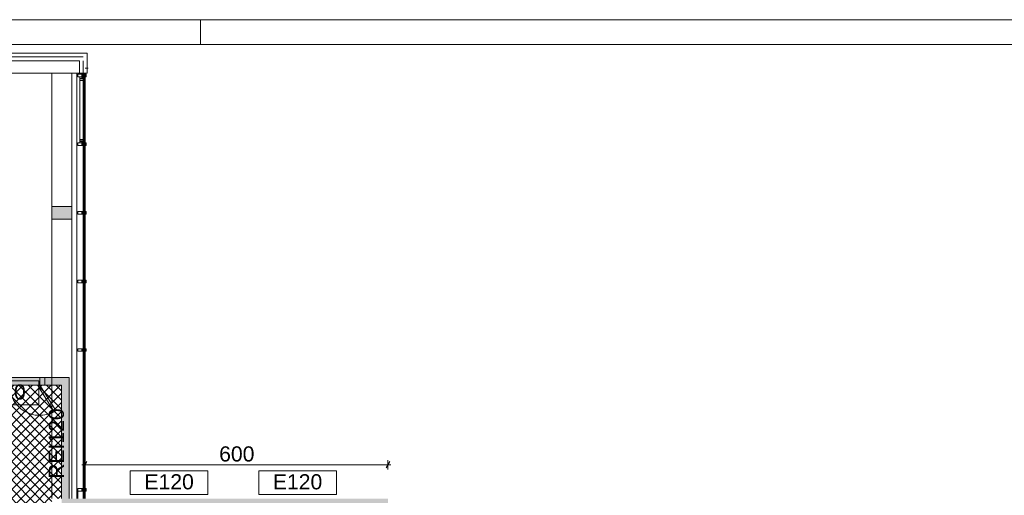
# Paper-space layout 'AP-04 STREFY POŻAROWE I EWAKUACJA - PIĘTRO 2' of a CAD drawing. Header units: millimetres. Extents: x 0 to 594, y 0 to 450.
# Tile 14 of 20: x 198 to 393, y 356 to 450. Entities that reach past the tile are written whole.
import ezdxf
from ezdxf.xclip import XClip

# ---------------------------------------------------------------- set-up
doc = ezdxf.new("R2010")
doc.units = ezdxf.units.MM
doc.header["$MEASUREMENT"] = 0
doc.header["$XCLIPFRAME"] = 0
doc.linetypes.add('DASHED', pattern=[2000, 1000, -1000])
doc.linetypes.add('DASHED2', pattern=[375, 250, -125])
for name, color, linetype, lineweight in [('A_Arkusz_Nr_pióra__1', 7, 'Continuous', 20), ('A_podkład_Nr_pióra__2', 8, 'Continuous', 13), ('A_ppoż proj_Nr_pióra__1', 7, 'Continuous', 20), ('A_ppoż proj_Nr_pióra__3', 30, 'Continuous', 13), ('A_wymiary_Nr_pióra__3', 30, 'Continuous', 13)]:
    doc.layers.add(name, color=color, linetype=linetype, lineweight=lineweight)
for name, color, linetype, lineweight, true_color in [('A_Arkusz_Nr_pióra__237', 7, 'Continuous', 5, 0x343434), ('A_podkład_Nr_pióra__254', 7, 'Continuous', 5, 0xfdfdfd), ('A_ppoż proj_Nr_pióra__71', 7, 'Continuous', 5, 0xcbfe65)]:
    doc.layers.add(name, color=color, linetype=linetype, lineweight=lineweight, true_color=true_color)
doc.layers.add('A_podrys', color=7, linetype='Continuous')
doc.styles.add('STYL_AUTOMATYCZNY_1', font='arial.ttf')
doc.styles.add('STYL_AUTOMATYCZNY_4', font='arial.ttf')
doc.linetypes.add('BATTING', pattern='A,0,[1,AP-04 STREFY POŻAROWE I EWAKUACJA - PIĘTRO 21.Shx,S=4.001,R=0,X=0,Y=0],-4.001,0', length=4.001)

# ---------------------------------------------------------------- blocks, each defined once
blk = doc.blocks.new('Rysunek_1_1', base_point=(-1568.34, -187.27))
at = {"layer": 'A_podkład_Nr_pióra__254', "linetype": 'Continuous', "lineweight": 5, "true_color": 0xfdfdfd}
blk.add_hatch(color=7, dxfattribs=at).paths.add_polyline_path([(204.52, 410.47), (208.52, 410.47), (208.52, 412.97), (204.52, 412.97)])
at = {"layer": 'A_ppoż proj_Nr_pióra__3', "linetype": 'Continuous', "lineweight": 0, "true_color": 0x3f2000}
for points in [[(175.72, 377.58), (206.47, 377.58), (206.47, 379.08), (175.72, 379.08)], [(207.97, 379.08), (206.47, 379.08), (206.47, 349.07), (271.12, 349.07), (271.12, 355.07), (207.97, 355.07)]]:
    blk.add_hatch(color=38, dxfattribs=at).paths.add_polyline_path(points)
at = {"layer": 'A_ppoż proj_Nr_pióra__71', "linetype": 'Continuous', "lineweight": 5, "true_color": 0xcbfe65}
h = blk.add_hatch(dxfattribs=at)
h.set_pattern_fill('bloczki_betonowe_0001', color=71, style=0, pattern_type=2)
h.set_pattern_definition([(45, (-1568.3366, -187.2734), (-0.9192388, 0.9192388), []), (135, (-1568.3366, -187.2734), (0.9192388, 0.9192388), [])])
h.paths.add_polyline_path([(165.87, 256.09), (165.87, 235.52), (170.17, 235.52), (170.17, 236.02), (171.17, 236.02), (171.17, 232.62), (170.17, 232.62), (170.17, 234.52), (165.87, 234.52), (165.87, 225.12), (170.17, 225.12), (170.17, 225.62), (171.17, 225.62), (171.17, 224), (171.17, 220.5), (171.17, 196.87), (175.37, 196.87), (175.37, 196.79), (175.37, 195.59), (175.37, 192.44), (205.22, 192.44), (205.22, 217.82), (216.97, 217.82), (216.97, 260), (216.97, 261.38), (205.22, 261.38), (205.22, 349.07), (204.52, 349.07), (204.52, 355.07), (206.42, 355.07), (206.42, 377.58), (204.52, 377.58), (175.37, 377.58), (175.37, 285.55), (175.37, 283.67), (171.17, 283.67), (171.17, 256.07), (171.17, 250.02), (170.17, 250.02), (170.17, 256.07), (170.17, 256.09)])
h.paths.add_polyline_path([(208.72, 256.5), (205.22, 256.5), (205.22, 260), (208.72, 260)], flags=0)
h.paths.add_polyline_path([(208.72, 220.5), (205.22, 220.5), (205.22, 224), (208.72, 224)], flags=0)
at = {"layer": 'A_podkład_Nr_pióra__2', "color": 8, "linetype": 'Continuous', "lineweight": 13}
for p, q in [((140.77, 443.37), (210.02, 443.37)), ((211.52, 443.37), (210.02, 443.37)), ((211.52, 439.37), (211.52, 443.37)), ((140.77, 441.87), (210.02, 441.87)), ((210.02, 439.37), (210.02, 441.87)), ((173.77, 439.37), (211.52, 439.37)), ((210.72, 439.17), (209.72, 439.17)), ((209.72, 439.17), (209.72, 438.67)), ((210.52, 438.37), (210.52, 439.17)), ((210.52, 439.02), (211.12, 439.02)), ((210.72, 439.39), (210.72, 438.47)), ((210.82, 439.39), (210.82, 355.07)), ((211.02, 439.39), (211.02, 355.07)), ((211.12, 439.39), (211.12, 439.17)), ((211.12, 438.67), (211.12, 439.17)), ((211.12, 439.17), (211.32, 439.17)), ((209.72, 438.67), (210.72, 438.67)), ((210.12, 438.67), (210.12, 437.97)), ((210.12, 438.37), (210.52, 438.37)), ((210.12, 438.27), (210.62, 438.27)), ((210.12, 426.27), (210.12, 437.97)), ((210.12, 437.97), (210.72, 437.97)), ((210.52, 438.82), (211.12, 438.82)), ((210.62, 438.27), (210.62, 438.47)), ((210.62, 438.47), (210.72, 438.47)), ((210.72, 437.97), (210.72, 438.47)), ((210.72, 437.97), (210.72, 426.27)), ((211.12, 438.67), (211.12, 355.07)), ((210.72, 425.57), (209.72, 425.57)), ((209.72, 425.57), (209.72, 425.07)), ((210.12, 425.57), (210.12, 426.27)), ((210.12, 426.27), (210.72, 426.27)), ((210.12, 425.97), (210.62, 425.97)), ((210.12, 425.87), (210.52, 425.87)), ((210.52, 425.07), (210.52, 425.87)), ((210.52, 425.42), (211.12, 425.42)), ((210.52, 425.22), (211.12, 425.22)), ((210.62, 425.97), (210.62, 425.77)), ((210.62, 425.77), (210.72, 425.77)), ((210.72, 426.27), (210.72, 425.77)), ((210.72, 425.77), (210.72, 355.07)), ((211.12, 425.57), (211.32, 425.57)), ((209.72, 425.07), (210.72, 425.07)), ((210.72, 411.97), (209.72, 411.97)), ((209.72, 411.97), (209.72, 411.47)), ((210.52, 411.47), (210.52, 411.97)), ((210.52, 411.82), (211.12, 411.82)), ((210.52, 411.62), (211.12, 411.62)), ((211.12, 411.97), (211.32, 411.97)), ((209.72, 411.47), (210.72, 411.47)), ((210.72, 398.37), (209.72, 398.37)), ((209.72, 398.37), (209.72, 397.87)), ((210.52, 397.87), (210.52, 398.37)), ((210.52, 398.22), (211.12, 398.22)), ((210.52, 398.02), (211.12, 398.02)), ((211.12, 398.37), (211.32, 398.37)), ((209.72, 397.87), (210.72, 397.87)), ((210.72, 384.77), (209.72, 384.77)), ((209.72, 384.77), (209.72, 384.27)), ((209.72, 384.27), (210.72, 384.27)), ((210.52, 384.27), (210.52, 384.77)), ((210.52, 384.62), (211.12, 384.62)), ((210.52, 384.42), (211.12, 384.42)), ((211.12, 384.77), (211.32, 384.77)), ((207.97, 379.08), (173.77, 379.08)), ((202.15, 379.08), (202.15, 377.58)), ((203.15, 379.08), (203.15, 377.58)), ((207.97, 379.08), (207.97, 355.07)), ((206.47, 377.58), (173.77, 377.58)), ((201.81, 377.36), (202.15, 377.58)), ((201.81, 377.36), (205.01, 372.3)), ((202.15, 377.58), (205.35, 372.52)), ((206.47, 377.58), (206.47, 355.07)), ((205.01, 372.3), (205.35, 372.52)), ((210.72, 357.07), (209.72, 357.07)), ((209.72, 357.07), (209.72, 356.57)), ((210.52, 356.57), (210.52, 357.07)), ((211.12, 357.07), (211.32, 357.07)), ((209.72, 356.57), (210.72, 356.57)), ((209.72, 356.57), (209.72, 356.27)), ((209.72, 356.27), (209.72, 355.07)), ((210.52, 356.92), (211.12, 356.92)), ((210.52, 356.72), (211.12, 356.72))]:
    blk.add_line(p, q, dxfattribs=at)
at = {"layer": 'A_podkład_Nr_pióra__2', "color": 8, "linetype": 'BATTING', "lineweight": 13}
for p, q in [((210.75, 442.62), (140.02, 442.62)), ((210.72, 439.39), (210.72, 441.87))]:
    blk.add_line(p, q, dxfattribs=at)
at = {"layer": 'A_podkład_Nr_pióra__2', "color": 8, "linetype": 'DASHED2', "lineweight": 13}
for p, q in [((204.52, 439.37), (204.52, 355.07)), ((208.52, 439.37), (208.52, 355.07)), ((209.52, 439.37), (209.52, 355.07))]:
    blk.add_line(p, q, dxfattribs=at)
at = {"layer": 'A_podkład_Nr_pióra__2', "color": 8, "linetype": 'DASHED', "lineweight": 13}
blk.add_line((211.77, 440.42), (211.17, 440.42), dxfattribs=at)
at = {"layer": 'A_podkład_Nr_pióra__2', "color": 8, "linetype": 'Continuous', "lineweight": 13, "flags": 128}
for points in [[(211.12, 438.67), (211.12, 439.17), (211.32, 439.17), (211.32, 438.67)], [(211.12, 438.67), (211.12, 439.17), (211.32, 439.17), (211.32, 438.67)], [(211.12, 425.07), (211.12, 425.57), (211.32, 425.57), (211.32, 425.07)], [(204.52, 410.47), (204.52, 412.97), (208.52, 412.97), (208.52, 410.47)], [(211.12, 411.47), (211.12, 411.97), (211.32, 411.97), (211.32, 411.47)], [(211.12, 397.87), (211.12, 398.37), (211.32, 398.37), (211.32, 397.87)], [(211.12, 384.27), (211.12, 384.77), (211.32, 384.77), (211.32, 384.27)], [(211.12, 356.57), (211.12, 357.07), (211.32, 357.07), (211.32, 356.57)]]:
    blk.add_lwpolyline(points, close=True, dxfattribs=at)
at = {"layer": 'A_podkład_Nr_pióra__2', "color": 8, "linetype": 'Continuous', "lineweight": 13}
blk.add_arc((202.15, 377.58), 6, 180, 298.4563, dxfattribs=at)
at = {"layer": 'A_ppoż proj_Nr_pióra__1', "color": 7, "linetype": 'Continuous', "lineweight": 20}
for p, q in [((201.94, 378.4), (177.7, 378.4)), ((201.94, 373.68), (201.94, 378.4)), ((177.7, 373.68), (201.94, 373.68)), ((235.47, 360.6), (220.08, 360.6)), ((220.08, 360.6), (220.08, 355.88)), ((235.47, 355.88), (235.47, 360.6)), ((260.91, 360.6), (245.52, 360.6)), ((245.52, 360.6), (245.52, 355.88)), ((260.91, 355.88), (260.91, 360.6)), ((220.08, 355.88), (235.47, 355.88)), ((245.52, 355.88), (260.91, 355.88))]:
    blk.add_line(p, q, dxfattribs=at)
at = {"layer": 'A_wymiary_Nr_pióra__3', "color": 30, "linetype": 'Continuous', "lineweight": 13}
for p, q in [((210.51, 361.79), (211.12, 361.79)), ((211.48, 362.41), (210.76, 361.16)), ((211.12, 360.85), (211.12, 362.72)), ((211.12, 361.79), (271.12, 361.79)), ((270.76, 361.16), (271.48, 362.41)), ((271.12, 360.85), (271.12, 362.72)), ((271.12, 361.79), (271.73, 361.79))]:
    blk.add_line(p, q, dxfattribs=at)
at = {"layer": 'A_ppoż proj_Nr_pióra__1', "color": 7, "linetype": 'Continuous', "lineweight": 20, "char_height": 3, "attachment_point": 5, "style": 'STYL_AUTOMATYCZNY_1'}
for s, insert in [('\\A1;{\\pqc;\\fArial|b0|i0|c238|p0;\\W1.000000;EI60 / 140}', (189.82, 376.19)), ('\\A1;{\\pqc;\\fArial|b0|i0|c238|p0;\\W1.000000;E120}', (227.78, 358.39)), ('\\A1;{\\pqc;\\fArial|b0|i0|c238|p0;\\W1.000000;E120}', (253.22, 358.39))]:
    blk.add_mtext(s, dxfattribs=dict(at, insert=insert))
at = {"layer": 'A_ppoż proj_Nr_pióra__1', "color": 7, "linetype": 'Continuous', "lineweight": 20, "insert": (205.46, 365.98), "char_height": 3, "attachment_point": 5, "rotation": 90, "style": 'STYL_AUTOMATYCZNY_1'}
blk.add_mtext('\\A1;{\\pqc;\\fArial|b0|i0|c238|p0;\\W1.000000;REI120}', dxfattribs=at)
at = {"layer": 'A_wymiary_Nr_pióra__3', "color": 30, "linetype": 'Continuous', "lineweight": 13, "insert": (237.69, 362.39), "char_height": 3, "width": 6.8645, "attachment_point": 7, "style": 'STYL_AUTOMATYCZNY_4'}
blk.add_mtext('\\A1;{\\pql;\\fArial|b0|i0|c238|p0;\\W1.000000;600}', dxfattribs=at)

psp = doc.layouts.new('AP-04 STREFY POŻAROWE I EWAKUACJA - PIĘTRO 2')

# ---------------------------------------------------------------- linework, layer by layer
at = {"layer": 'A_Arkusz_Nr_pióra__1', "color": 7, "linetype": 'Continuous', "lineweight": 20}
psp.add_line((589.1, 445.1), (29.9, 445.1), dxfattribs=at)
at = {"layer": 'A_Arkusz_Nr_pióra__1', "color": 7, "linetype": 'Continuous', "lineweight": 20, "flags": 128}
psp.add_lwpolyline([(0, 450), (594, 450), (594, 0), (0, 0)], close=True, dxfattribs=at)
at = {"layer": 'A_Arkusz_Nr_pióra__237', "color": 250, "linetype": 'Continuous', "lineweight": 5, "true_color": 0x343434}
psp.add_line((234, 445.1), (234, 450), dxfattribs=at)

# ---------------------------------------------------------------- block references
at = {"layer": 'A_podrys', "color": 37, "linetype": 'Continuous', "lineweight": 5, "true_color": 0x656532}
ref = psp.add_blockref('Rysunek_1_1', (-1568.34, -187.27), dxfattribs=at)
XClip(ref).set_block_clipping_path([(49.3481679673, 105.4493491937), (589.1, 445.1)])

doc.saveas('drawing.dxf')
